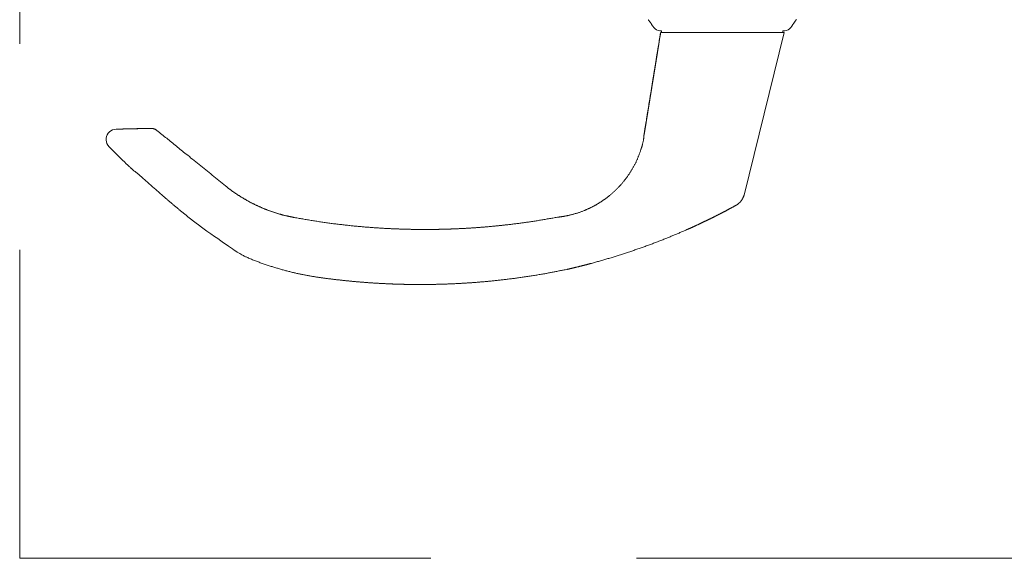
# Paper-space layout 'AD-02 DETAL MONTAŻU DRZWI' of a CAD drawing. Header units: millimetres. Extents: x 0 to 594, y 0 to 550.
# Tile 39 of 99: x 163 to 202, y 187 to 208. Entities that reach past the tile are written whole.
import ezdxf
from ezdxf.xclip import XClip

# ---------------------------------------------------------------- set-up
doc = ezdxf.new("R2010")
doc.units = ezdxf.units.MM
doc.header["$MEASUREMENT"] = 0
doc.header["$XCLIPFRAME"] = 0
doc.linetypes.add('przerywama detal', pattern=[120, 80, -40])
doc.layers.add('A_stolarka_Nr_pióra__10', color=7, linetype='Continuous', lineweight=13, true_color=0x4b4b4b)

# ---------------------------------------------------------------- blocks, each defined once
blk = doc.blocks.new('Rysunek_2_2', base_point=(-46914.584, -27095.2))
at = {"layer": 'A_stolarka_Nr_pióra__10', "color": 251, "linetype": 'przerywama detal', "lineweight": 13, "ltscale": 0.2, "true_color": 0x4b4b4b}
for p, q in [((163.43, 247.152), (163.43, 187.152)), ((163.43, 187.152), (223.43, 187.152))]:
    blk.add_line(p, q, dxfattribs=at)
at = {"layer": 'A_stolarka_Nr_pióra__10', "color": 251, "linetype": 'Continuous', "lineweight": 13, "ltscale": 0.2, "true_color": 0x4b4b4b}
for p, q in [((193.644, 208.098), (193.633, 208.086)), ((188.099, 207.788), (188.058, 207.842)), ((188.149, 207.742), (188.099, 207.788)), ((188.206, 207.705), (188.149, 207.742)), ((188.268, 207.678), (188.206, 207.705)), ((188.334, 207.662), (188.268, 207.678)), ((188.402, 207.657), (188.334, 207.662)), ((188.402, 207.597), (188.402, 207.657)), ((193.19, 207.662), (193.122, 207.657)), ((193.122, 207.657), (193.122, 207.597)), ((193.257, 207.678), (193.19, 207.662)), ((193.319, 207.705), (193.257, 207.678)), ((193.376, 207.742), (193.319, 207.705)), ((193.426, 207.788), (193.376, 207.742)), ((193.467, 207.842), (193.426, 207.788)), ((188.365, 207.597), (193.163, 207.597)), ((193.163, 207.597), (191.611, 201.276)), ((166.921, 203.734), (166.978, 203.778)), ((166.978, 203.778), (167.042, 203.81)), ((167.042, 203.81), (167.11, 203.831)), ((167.11, 203.831), (167.181, 203.839)), ((167.215, 203.839), (167.181, 203.839)), ((187.742, 203.77), (187.717, 203.616)), ((166.791, 203.413), (166.793, 203.484)), ((166.802, 203.342), (166.791, 203.413)), ((166.793, 203.484), (166.808, 203.555)), ((166.808, 203.555), (166.834, 203.621)), ((166.834, 203.621), (166.872, 203.681)), ((166.872, 203.681), (166.921, 203.734)), ((166.826, 203.275), (166.802, 203.342)), ((166.861, 203.212), (166.826, 203.275)), ((166.906, 203.157), (166.861, 203.212)), ((171.434, 201.632), (171.434, 201.63)), ((184.727, 198.391), (184.722, 198.39)), ((184.731, 198.387), (184.725, 198.386)), ((184.737, 198.388), (184.731, 198.387)), ((184.742, 198.389), (184.737, 198.388)), ((184.748, 198.391), (184.742, 198.389))]:
    blk.add_line(p, q, dxfattribs=at)
at = {"layer": 'A_stolarka_Nr_pióra__10', "color": 251, "linetype": 'Continuous', "lineweight": 13, "ltscale": 0.2, "true_color": 0x4b4b4b, "flags": 128}
for points in [[(188.057, 207.842), (188.051, 207.852), (188.045, 207.861), (188.039, 207.871), (188.033, 207.881), (188.027, 207.891), (188.02, 207.901), (188.014, 207.911), (188.008, 207.92), (188.002, 207.93), (187.995, 207.94), (187.989, 207.949), (187.982, 207.959), (187.976, 207.969), (187.969, 207.978), (187.963, 207.987), (187.956, 207.996), (187.949, 208.006), (187.943, 208.015), (187.936, 208.024), (187.93, 208.033), (187.923, 208.042), (187.917, 208.051), (187.911, 208.059), (187.905, 208.067), (187.898, 208.077), (187.891, 208.086), (187.884, 208.095)], [(193.633, 208.086), (193.627, 208.077), (193.621, 208.068), (193.615, 208.06), (193.609, 208.052), (193.602, 208.042), (193.596, 208.033), (193.589, 208.024), (193.582, 208.015), (193.575, 208.004), (193.567, 207.994), (193.56, 207.983), (193.553, 207.972), (193.545, 207.962), (193.537, 207.95), (193.53, 207.94), (193.524, 207.931), (193.518, 207.922), (193.511, 207.913), (193.505, 207.903), (193.499, 207.894), (193.492, 207.884), (193.486, 207.874), (193.481, 207.865), (193.475, 207.855), (193.469, 207.845)], [(188.363, 207.597), (188.236, 206.816), (187.717, 203.617)], [(187.717, 203.617), (187.72, 203.632), (187.722, 203.648), (187.725, 203.664), (187.727, 203.679), (187.73, 203.695), (187.732, 203.711), (187.735, 203.727), (187.737, 203.742), (187.74, 203.758), (187.742, 203.774), (187.745, 203.789), (187.748, 203.805), (187.75, 203.821), (187.753, 203.836), (187.755, 203.852), (187.758, 203.868), (187.76, 203.883), (187.763, 203.899), (187.765, 203.915), (187.768, 203.931), (187.77, 203.946), (187.773, 203.962), (187.776, 203.978), (187.778, 203.993), (187.788, 204.056), (187.798, 204.119), (187.809, 204.182), (187.819, 204.245), (187.829, 204.307), (187.839, 204.37), (187.849, 204.433), (187.86, 204.496), (187.87, 204.558), (187.88, 204.621), (187.89, 204.684), (187.9, 204.747), (187.911, 204.81), (187.921, 204.872), (187.931, 204.935), (187.941, 204.998), (187.951, 205.061), (187.961, 205.124), (187.972, 205.186), (187.982, 205.249), (187.992, 205.312), (188.002, 205.375), (188.012, 205.438), (188.023, 205.5), (188.037, 205.588), (188.051, 205.675), (188.065, 205.762), (188.079, 205.85), (188.093, 205.937), (188.108, 206.024), (188.122, 206.112), (188.136, 206.199), (188.15, 206.287), (188.164, 206.374), (188.178, 206.461), (188.193, 206.549), (188.207, 206.636), (188.221, 206.723), (188.235, 206.811), (188.249, 206.898), (188.264, 206.985), (188.278, 207.073), (188.292, 207.16), (188.306, 207.248), (188.32, 207.335), (188.334, 207.422), (188.349, 207.51), (188.363, 207.597)], [(187.718, 203.616), (187.72, 203.633), (187.723, 203.65), (187.726, 203.667), (187.729, 203.684), (187.732, 203.702), (187.734, 203.719), (187.737, 203.736), (187.74, 203.753), (187.743, 203.77), (187.746, 203.787), (187.748, 203.804), (187.751, 203.821), (187.758, 203.865), (187.765, 203.908), (187.772, 203.952), (187.779, 203.995), (187.787, 204.039), (187.794, 204.082), (187.801, 204.126), (187.808, 204.17), (187.815, 204.213), (187.822, 204.257), (187.829, 204.3), (187.836, 204.344), (187.843, 204.387), (187.85, 204.431), (187.857, 204.474), (187.864, 204.518), (187.872, 204.561), (187.879, 204.605), (187.886, 204.648), (187.893, 204.692), (187.9, 204.736), (187.907, 204.779), (187.914, 204.823), (187.921, 204.866), (187.925, 204.888), (187.928, 204.91), (187.932, 204.931), (187.935, 204.953), (187.939, 204.975), (187.942, 204.997), (187.946, 205.019), (187.949, 205.04), (187.953, 205.062), (187.957, 205.084), (187.96, 205.106), (187.964, 205.127), (187.967, 205.149), (187.971, 205.171), (187.974, 205.193), (187.978, 205.214), (187.981, 205.236), (187.985, 205.258), (187.988, 205.28), (187.992, 205.302), (187.995, 205.323), (187.999, 205.345), (188.003, 205.367), (188.006, 205.389), (188.021, 205.481), (188.036, 205.573), (188.051, 205.665), (188.066, 205.757), (188.081, 205.849), (188.096, 205.941), (188.111, 206.033), (188.126, 206.125), (188.141, 206.217), (188.156, 206.309), (188.171, 206.401), (188.185, 206.493), (188.2, 206.585), (188.215, 206.677), (188.23, 206.769), (188.245, 206.861), (188.26, 206.953), (188.275, 207.045), (188.29, 207.137), (188.305, 207.229), (188.32, 207.321), (188.335, 207.413), (188.35, 207.505), (188.365, 207.597)], [(187.733, 203.719), (187.736, 203.733), (187.738, 203.747), (187.74, 203.761), (187.743, 203.775), (187.745, 203.79), (187.747, 203.804), (187.749, 203.818), (187.752, 203.832), (187.767, 203.926), (187.782, 204.02), (187.797, 204.113), (187.813, 204.207), (187.828, 204.301), (187.843, 204.395), (187.858, 204.489), (187.873, 204.582), (187.889, 204.676), (187.904, 204.77), (187.919, 204.864), (187.934, 204.957), (187.95, 205.051), (187.965, 205.145), (187.98, 205.239), (187.995, 205.332), (188.01, 205.426), (188.026, 205.52), (188.041, 205.614), (188.056, 205.708), (188.071, 205.801), (188.086, 205.895), (188.102, 205.989), (188.117, 206.083), (188.127, 206.146), (188.137, 206.209), (188.148, 206.272), (188.158, 206.335), (188.168, 206.398), (188.178, 206.461), (188.189, 206.524), (188.199, 206.587), (188.209, 206.651), (188.219, 206.714), (188.229, 206.777), (188.24, 206.84), (188.25, 206.903), (188.26, 206.966), (188.27, 207.029), (188.281, 207.092), (188.291, 207.155), (188.301, 207.218), (188.311, 207.282), (188.322, 207.345), (188.332, 207.408), (188.342, 207.471), (188.352, 207.534), (188.363, 207.597)], [(167.181, 203.839), (167.196, 203.839), (167.211, 203.839), (167.226, 203.84), (167.241, 203.84), (167.257, 203.84), (167.272, 203.841), (167.288, 203.841), (167.304, 203.842), (167.32, 203.842), (167.337, 203.842), (167.353, 203.843), (167.37, 203.843), (167.386, 203.844), (167.403, 203.844), (167.42, 203.844), (167.437, 203.845), (167.455, 203.845), (167.472, 203.846), (167.49, 203.846), (167.508, 203.846), (167.525, 203.847), (167.543, 203.847), (167.561, 203.848), (167.58, 203.848), (167.598, 203.848), (167.616, 203.849), (167.635, 203.849), (167.654, 203.85), (167.672, 203.85), (167.691, 203.851), (167.71, 203.851), (167.729, 203.852), (167.749, 203.852), (167.768, 203.852), (167.787, 203.853), (167.807, 203.853), (167.826, 203.854), (167.846, 203.854), (167.866, 203.855), (167.885, 203.855), (167.905, 203.856), (167.925, 203.856), (167.945, 203.857), (167.965, 203.857), (167.986, 203.858), (168.006, 203.858), (168.026, 203.858), (168.046, 203.859)], [(168.092, 203.859), (168.072, 203.858), (168.052, 203.858), (168.031, 203.858), (168.011, 203.857), (167.991, 203.857), (167.971, 203.856), (167.951, 203.856), (167.931, 203.855), (167.911, 203.855), (167.891, 203.854), (167.871, 203.854), (167.851, 203.853), (167.832, 203.853), (167.812, 203.852), (167.792, 203.852), (167.773, 203.852), (167.754, 203.851), (167.735, 203.851), (167.715, 203.85), (167.696, 203.85), (167.677, 203.849), (167.659, 203.849), (167.64, 203.848), (167.621, 203.848), (167.603, 203.848), (167.585, 203.847), (167.566, 203.847), (167.548, 203.846), (167.53, 203.846), (167.512, 203.846), (167.495, 203.845), (167.477, 203.845), (167.459, 203.844), (167.442, 203.844), (167.425, 203.844), (167.408, 203.843), (167.391, 203.843), (167.374, 203.842), (167.357, 203.842), (167.341, 203.842), (167.325, 203.841), (167.308, 203.841), (167.292, 203.84), (167.277, 203.84), (167.261, 203.84), (167.245, 203.839), (167.23, 203.839), (167.215, 203.839)], [(168.046, 203.859), (168.057, 203.859), (168.069, 203.859), (168.08, 203.86), (168.092, 203.86), (168.104, 203.86), (168.115, 203.861), (168.126, 203.861), (168.136, 203.861), (168.147, 203.861), (168.159, 203.862), (168.169, 203.862), (168.18, 203.862)], [(168.224, 203.862), (168.213, 203.862), (168.202, 203.862), (168.191, 203.861), (168.18, 203.861), (168.169, 203.861), (168.159, 203.86), (168.148, 203.86), (168.137, 203.86), (168.126, 203.86), (168.115, 203.859), (168.104, 203.859), (168.092, 203.859)], [(168.181, 203.862), (168.199, 203.862), (168.217, 203.863), (168.234, 203.863), (168.251, 203.864), (168.269, 203.864), (168.286, 203.864), (168.302, 203.865), (168.319, 203.865), (168.335, 203.865), (168.351, 203.866), (168.366, 203.866), (168.381, 203.866), (168.395, 203.867), (168.409, 203.867), (168.423, 203.867), (168.435, 203.868), (168.447, 203.868), (168.457, 203.868), (168.471, 203.868), (168.482, 203.869), (168.494, 203.869)], [(168.496, 203.869), (168.507, 203.869), (168.496, 203.869), (168.483, 203.868), (168.471, 203.868), (168.458, 203.868), (168.443, 203.867), (168.431, 203.867), (168.418, 203.867), (168.403, 203.866), (168.388, 203.866), (168.371, 203.866), (168.354, 203.865), (168.337, 203.865), (168.319, 203.864), (168.301, 203.864), (168.282, 203.863), (168.263, 203.863), (168.244, 203.862), (168.224, 203.862)], [(168.496, 203.869), (168.506, 203.869), (168.517, 203.869), (168.527, 203.869), (168.537, 203.869), (168.547, 203.869), (168.558, 203.868), (168.57, 203.867), (168.58, 203.866), (168.59, 203.864), (168.6, 203.862), (168.61, 203.86), (168.62, 203.858), (168.63, 203.855), (168.64, 203.853), (168.65, 203.85), (168.66, 203.847), (168.67, 203.843), (168.68, 203.84), (168.689, 203.836), (168.699, 203.832), (168.708, 203.827), (168.717, 203.823), (168.726, 203.818), (168.735, 203.812), (168.743, 203.806), (168.751, 203.8), (168.759, 203.793), (168.766, 203.786)], [(168.771, 203.786), (168.818, 203.748), (168.865, 203.71), (168.912, 203.672), (168.959, 203.634), (169.006, 203.596), (169.053, 203.558), (169.101, 203.52), (169.148, 203.482), (169.195, 203.443), (169.242, 203.405), (169.289, 203.367), (169.336, 203.329), (169.383, 203.291), (169.431, 203.253), (169.478, 203.215), (169.525, 203.177), (169.572, 203.139), (169.619, 203.101), (169.666, 203.063), (169.713, 203.025), (169.761, 202.986), (169.808, 202.948), (169.855, 202.91), (169.902, 202.872), (169.966, 202.821), (170.03, 202.769), (170.094, 202.717), (170.158, 202.666), (170.221, 202.614), (170.285, 202.563), (170.349, 202.511), (170.413, 202.459), (170.477, 202.408), (170.541, 202.356), (170.605, 202.304), (170.669, 202.253), (170.732, 202.201), (170.796, 202.15), (170.86, 202.098), (170.924, 202.046), (170.988, 201.995), (171.052, 201.943), (171.116, 201.892), (171.18, 201.84), (171.244, 201.788), (171.307, 201.737), (171.371, 201.685), (171.435, 201.634)], [(187.646, 203.199), (187.65, 203.217), (187.655, 203.235), (187.659, 203.253), (187.664, 203.271), (187.668, 203.289), (187.672, 203.307), (187.676, 203.324), (187.68, 203.342), (187.684, 203.36), (187.688, 203.377), (187.691, 203.395), (187.695, 203.412), (187.697, 203.425), (187.699, 203.437), (187.701, 203.449), (187.703, 203.461), (187.705, 203.473), (187.706, 203.485), (187.708, 203.496), (187.71, 203.508), (187.711, 203.52), (187.711, 203.531), (187.712, 203.542), (187.713, 203.555), (187.714, 203.572), (187.715, 203.592), (187.716, 203.603), (187.717, 203.616)], [(167.736, 202.341), (167.722, 202.355), (167.707, 202.369), (167.693, 202.383), (167.678, 202.397), (167.663, 202.411), (167.649, 202.425), (167.634, 202.439), (167.62, 202.453), (167.605, 202.466), (167.591, 202.48), (167.576, 202.494), (167.562, 202.508), (167.548, 202.522), (167.533, 202.536), (167.519, 202.55), (167.504, 202.563), (167.49, 202.577), (167.476, 202.591), (167.462, 202.605), (167.447, 202.619), (167.433, 202.632), (167.419, 202.646), (167.405, 202.66), (167.391, 202.674), (167.38, 202.684), (167.369, 202.694), (167.359, 202.705), (167.348, 202.715), (167.337, 202.726), (167.327, 202.736), (167.316, 202.747), (167.306, 202.757), (167.295, 202.767), (167.285, 202.778), (167.274, 202.788), (167.264, 202.798), (167.253, 202.809), (167.243, 202.819), (167.233, 202.829), (167.222, 202.839), (167.212, 202.85), (167.202, 202.86), (167.192, 202.87), (167.181, 202.88), (167.171, 202.89), (167.161, 202.9), (167.151, 202.91), (167.141, 202.92), (167.131, 202.93), (167.121, 202.94), (167.111, 202.95), (167.101, 202.96), (167.091, 202.97), (167.081, 202.98), (167.071, 202.99), (167.061, 203), (167.052, 203.01), (167.042, 203.02), (167.032, 203.03), (167.022, 203.04), (167.013, 203.05), (167.003, 203.059), (166.993, 203.069), (166.983, 203.079), (166.974, 203.089), (166.964, 203.099), (166.955, 203.108), (166.945, 203.118), (166.935, 203.128), (166.926, 203.138), (166.916, 203.147), (166.906, 203.157)], [(187.646, 203.199), (187.638, 203.175), (187.63, 203.151), (187.622, 203.127), (187.614, 203.103), (187.606, 203.079), (187.598, 203.055), (187.59, 203.032), (187.582, 203.008), (187.574, 202.984), (187.566, 202.96), (187.557, 202.936), (187.549, 202.912), (187.54, 202.889), (187.532, 202.865), (187.523, 202.841), (187.514, 202.818), (187.505, 202.794), (187.496, 202.771), (187.487, 202.747), (187.478, 202.724), (187.468, 202.701), (187.458, 202.678), (187.448, 202.655), (187.438, 202.632), (187.428, 202.608), (187.417, 202.584), (187.406, 202.561), (187.395, 202.538), (187.383, 202.515), (187.372, 202.491), (187.36, 202.468), (187.348, 202.445), (187.336, 202.423), (187.324, 202.4), (187.311, 202.377), (187.299, 202.355), (187.286, 202.332), (187.273, 202.31), (187.26, 202.287), (187.247, 202.265), (187.233, 202.243), (187.22, 202.221), (187.206, 202.199), (187.192, 202.177), (187.178, 202.155), (187.164, 202.134), (187.15, 202.112), (187.135, 202.09), (187.12, 202.068), (187.105, 202.047), (187.09, 202.025), (187.074, 202.003), (187.059, 201.981), (187.043, 201.96), (187.027, 201.939), (187.012, 201.917), (186.995, 201.896), (186.979, 201.875), (186.963, 201.854), (186.946, 201.833), (186.93, 201.813), (186.913, 201.792), (186.896, 201.772), (186.879, 201.751), (186.862, 201.731), (186.844, 201.711), (186.827, 201.691), (186.809, 201.671), (186.791, 201.651), (186.774, 201.632), (186.756, 201.612), (186.737, 201.593), (186.719, 201.573), (186.7, 201.553), (186.68, 201.534), (186.661, 201.514), (186.642, 201.495), (186.622, 201.476), (186.602, 201.457), (186.583, 201.438), (186.563, 201.42), (186.543, 201.401), (186.522, 201.383), (186.502, 201.364), (186.481, 201.346), (186.461, 201.328), (186.44, 201.311), (186.419, 201.293), (186.398, 201.275), (186.377, 201.258), (186.356, 201.241), (186.334, 201.224), (186.313, 201.207), (186.291, 201.19), (186.27, 201.173), (186.248, 201.157), (186.231, 201.145), (186.215, 201.133), (186.198, 201.121), (186.182, 201.109), (186.165, 201.097), (186.148, 201.085), (186.132, 201.074), (186.115, 201.062), (186.098, 201.051), (186.081, 201.039), (186.064, 201.028), (186.047, 201.017), (186.03, 201.006), (186.013, 200.995), (185.995, 200.984), (185.978, 200.973), (185.961, 200.962), (185.943, 200.951), (185.926, 200.941), (185.908, 200.93), (185.891, 200.92), (185.873, 200.91), (185.855, 200.9), (185.838, 200.889), (185.82, 200.879), (185.801, 200.869), (185.783, 200.859), (185.765, 200.849), (185.747, 200.84), (185.728, 200.83), (185.71, 200.82), (185.691, 200.811), (185.673, 200.802), (185.654, 200.792), (185.636, 200.783), (185.617, 200.774), (185.598, 200.765), (185.58, 200.756), (185.561, 200.748), (185.542, 200.739), (185.523, 200.73), (185.504, 200.722), (185.485, 200.714), (185.466, 200.705), (185.447, 200.697), (185.428, 200.689), (185.409, 200.681), (185.389, 200.673), (185.363, 200.663), (185.337, 200.653), (185.311, 200.643), (185.285, 200.633), (185.258, 200.623), (185.232, 200.614), (185.206, 200.604), (185.179, 200.595), (185.152, 200.586), (185.126, 200.578), (185.099, 200.569), (185.072, 200.561), (185.045, 200.553), (185.018, 200.545), (184.991, 200.537), (184.964, 200.53), (184.937, 200.522), (184.91, 200.515), (184.883, 200.508), (184.856, 200.502), (184.828, 200.495), (184.801, 200.489), (184.774, 200.483), (184.746, 200.477), (184.727, 200.473), (184.709, 200.469), (184.69, 200.465), (184.671, 200.462), (184.652, 200.458), (184.633, 200.454), (184.614, 200.451), (184.595, 200.448), (184.576, 200.445), (184.557, 200.442), (184.538, 200.439), (184.519, 200.436), (184.508, 200.434), (184.496, 200.432), (184.485, 200.431), (184.474, 200.429), (184.463, 200.428), (184.452, 200.426), (184.44, 200.425), (184.429, 200.423), (184.418, 200.422), (184.407, 200.421), (184.396, 200.419), (184.385, 200.418), (184.375, 200.417), (184.364, 200.416), (184.354, 200.415)], [(187.618, 203.112), (187.622, 203.122), (187.625, 203.131), (187.628, 203.142), (187.632, 203.152), (187.635, 203.163), (187.639, 203.175), (187.642, 203.185), (187.645, 203.195)], [(170.555, 199.991), (170.543, 200), (170.535, 200.006), (170.526, 200.012), (170.517, 200.018), (170.509, 200.025), (170.5, 200.031), (170.492, 200.037), (170.483, 200.043), (170.474, 200.05), (170.466, 200.056), (170.457, 200.062), (170.449, 200.069), (170.44, 200.075), (170.432, 200.081), (170.423, 200.088), (170.414, 200.094), (170.406, 200.1), (170.397, 200.107), (170.389, 200.113), (170.38, 200.12), (170.372, 200.126), (170.363, 200.132), (170.355, 200.139), (170.346, 200.145), (170.329, 200.158), (170.312, 200.171), (170.295, 200.184), (170.278, 200.197), (170.261, 200.21), (170.244, 200.223), (170.227, 200.236), (170.21, 200.249), (170.193, 200.262), (170.176, 200.275), (170.159, 200.288), (170.142, 200.302), (170.125, 200.315), (170.108, 200.328), (170.092, 200.341), (170.075, 200.355), (170.058, 200.368), (170.041, 200.381), (170.024, 200.395), (170.007, 200.408), (169.99, 200.421), (169.974, 200.435), (169.957, 200.448), (169.94, 200.461), (169.923, 200.475), (169.906, 200.489), (169.889, 200.502), (169.872, 200.516), (169.856, 200.529), (169.839, 200.543), (169.822, 200.556), (169.805, 200.57), (169.788, 200.584), (169.771, 200.597), (169.755, 200.611), (169.738, 200.625), (169.721, 200.638), (169.704, 200.652), (169.687, 200.666), (169.671, 200.68), (169.654, 200.693), (169.637, 200.707), (169.62, 200.721), (169.604, 200.735), (169.587, 200.749), (169.57, 200.762), (169.554, 200.776), (169.537, 200.79), (169.521, 200.804), (169.504, 200.818), (169.487, 200.832), (169.471, 200.846), (169.454, 200.86), (169.438, 200.873), (169.421, 200.887), (169.404, 200.901), (169.388, 200.915), (169.371, 200.929), (169.355, 200.943), (169.338, 200.957), (169.322, 200.971), (169.305, 200.985), (169.289, 200.999), (169.273, 201.013), (169.256, 201.027), (169.24, 201.041), (169.223, 201.055), (169.207, 201.069), (169.19, 201.083), (169.174, 201.098), (169.158, 201.112), (169.141, 201.126), (169.133, 201.133), (169.125, 201.14), (169.116, 201.147), (169.108, 201.154), (169.1, 201.161), (169.092, 201.169), (169.083, 201.176), (169.075, 201.183), (169.067, 201.19), (169.059, 201.197), (169.05, 201.204), (169.042, 201.211), (169.034, 201.219), (169.026, 201.226), (169.017, 201.233), (169.009, 201.24), (169.001, 201.247), (168.993, 201.254), (168.984, 201.262), (168.976, 201.269), (168.968, 201.276), (168.96, 201.283), (168.951, 201.29), (168.943, 201.297), (168.91, 201.326), (168.877, 201.355), (168.844, 201.384), (168.812, 201.413), (168.779, 201.441), (168.746, 201.47), (168.713, 201.499), (168.68, 201.528), (168.647, 201.557), (168.614, 201.586), (168.582, 201.615), (168.549, 201.644), (168.516, 201.674), (168.483, 201.703), (168.45, 201.732), (168.417, 201.761), (168.384, 201.79), (168.351, 201.82), (168.318, 201.849), (168.285, 201.878), (168.252, 201.908), (168.219, 201.937), (168.186, 201.966), (168.153, 201.996), (168.145, 202.003), (168.137, 202.009), (168.129, 202.016), (168.122, 202.023), (168.114, 202.03), (168.106, 202.037), (168.098, 202.044), (168.09, 202.051), (168.083, 202.057), (168.075, 202.064), (168.067, 202.071), (168.059, 202.078), (168.051, 202.084), (168.043, 202.091), (168.035, 202.098), (168.027, 202.104), (168.019, 202.111), (168.011, 202.118), (168.003, 202.124), (167.995, 202.131), (167.987, 202.137), (167.979, 202.144), (167.97, 202.15), (167.962, 202.156), (167.949, 202.166), (167.935, 202.177), (167.921, 202.187), (167.906, 202.198), (167.89, 202.211), (167.881, 202.217), (167.873, 202.224), (167.864, 202.231), (167.855, 202.238), (167.845, 202.246), (167.835, 202.255), (167.824, 202.264), (167.813, 202.273), (167.802, 202.283), (167.79, 202.293), (167.777, 202.304), (167.764, 202.316), (167.75, 202.328), (167.736, 202.341)], [(171.438, 201.635), (171.448, 201.627), (171.457, 201.619), (171.467, 201.611), (171.476, 201.603), (171.486, 201.595), (171.495, 201.587), (171.505, 201.579), (171.514, 201.571), (171.529, 201.558), (171.544, 201.546), (171.559, 201.534), (171.575, 201.522), (171.59, 201.511), (171.605, 201.499), (171.62, 201.487), (171.636, 201.476), (171.651, 201.464), (171.667, 201.453), (171.683, 201.441), (171.698, 201.43), (171.714, 201.419), (171.73, 201.408), (171.746, 201.397), (171.762, 201.386), (171.778, 201.375), (171.794, 201.364), (171.81, 201.353), (171.826, 201.343), (171.842, 201.332), (171.858, 201.321), (171.874, 201.311), (171.89, 201.3), (171.908, 201.288), (171.926, 201.277), (171.944, 201.265), (171.962, 201.254), (171.98, 201.242), (171.998, 201.231), (172.016, 201.22), (172.034, 201.208), (172.052, 201.197), (172.07, 201.186), (172.088, 201.175), (172.107, 201.164), (172.125, 201.153), (172.143, 201.142), (172.161, 201.131), (172.18, 201.12), (172.198, 201.11), (172.216, 201.099), (172.235, 201.088), (172.253, 201.078), (172.272, 201.067), (172.29, 201.057), (172.309, 201.046), (172.328, 201.036), (172.346, 201.026), (172.365, 201.016), (172.383, 201.006), (172.402, 200.996), (172.42, 200.986), (172.439, 200.977), (172.457, 200.967), (172.476, 200.957), (172.495, 200.948), (172.514, 200.938), (172.533, 200.929), (172.551, 200.92), (172.57, 200.91), (172.589, 200.901), (172.608, 200.892), (172.627, 200.883), (172.646, 200.874), (172.665, 200.865), (172.684, 200.856), (172.703, 200.848), (172.722, 200.839), (172.742, 200.83), (172.761, 200.822), (172.78, 200.813), (172.799, 200.805), (172.818, 200.797), (172.837, 200.788), (172.856, 200.78), (172.875, 200.772), (172.894, 200.764), (172.913, 200.756), (172.932, 200.748), (172.952, 200.741), (172.971, 200.733), (172.99, 200.725), (173.009, 200.718), (173.029, 200.71), (173.048, 200.703), (173.067, 200.695), (173.087, 200.688), (173.106, 200.681), (173.126, 200.673), (173.145, 200.666), (173.164, 200.659), (173.184, 200.652), (173.203, 200.645), (173.223, 200.638), (173.242, 200.631), (173.262, 200.625), (173.281, 200.618), (173.3, 200.611), (173.32, 200.605), (173.339, 200.598), (173.359, 200.592), (173.378, 200.586), (173.398, 200.58), (173.417, 200.573), (173.436, 200.567), (173.456, 200.561), (173.476, 200.555), (173.495, 200.549), (173.515, 200.544), (173.534, 200.538), (173.554, 200.532), (173.574, 200.527), (173.593, 200.521), (173.613, 200.516), (173.633, 200.51), (173.652, 200.505), (173.672, 200.5), (173.692, 200.495), (173.712, 200.49), (173.729, 200.486), (173.745, 200.482), (173.762, 200.478), (173.779, 200.474), (173.796, 200.47), (173.813, 200.466), (173.83, 200.462), (173.847, 200.459), (173.864, 200.455), (173.881, 200.451), (173.897, 200.448), (173.914, 200.444), (173.931, 200.441), (173.948, 200.437), (173.965, 200.434), (173.982, 200.43), (173.999, 200.427), (174.016, 200.423), (174.033, 200.42), (174.05, 200.416), (174.067, 200.413), (174.084, 200.41), (174.101, 200.406), (174.118, 200.403)], [(191.611, 201.276), (191.608, 201.266), (191.604, 201.256), (191.6, 201.246), (191.595, 201.233), (191.59, 201.221), (191.584, 201.208), (191.579, 201.196), (191.573, 201.183), (191.567, 201.171), (191.561, 201.159), (191.555, 201.147), (191.55, 201.136), (191.544, 201.126), (191.538, 201.115), (191.532, 201.105), (191.526, 201.095), (191.52, 201.084), (191.513, 201.074), (191.506, 201.065), (191.5, 201.056), (191.494, 201.048), (191.487, 201.04), (191.481, 201.032), (191.474, 201.024), (191.467, 201.016), (191.461, 201.008), (191.453, 201), (191.446, 200.992), (191.438, 200.984), (191.429, 200.977), (191.421, 200.969), (191.413, 200.962), (191.405, 200.955), (191.396, 200.947), (191.387, 200.94), (191.378, 200.933), (191.37, 200.927), (191.362, 200.921), (191.352, 200.915), (191.342, 200.908), (191.331, 200.902), (191.322, 200.897), (191.313, 200.891)], [(189.384, 199.931), (189.394, 199.935), (189.404, 199.94), (189.415, 199.944), (189.425, 199.949), (189.435, 199.953), (189.445, 199.958), (189.455, 199.962), (189.465, 199.967), (189.475, 199.971), (189.485, 199.976), (189.496, 199.981), (189.506, 199.985), (189.516, 199.99), (189.526, 199.994), (189.536, 199.999), (189.546, 200.003), (189.556, 200.008), (189.566, 200.012), (189.577, 200.017), (189.587, 200.021), (189.597, 200.026), (189.607, 200.031), (189.617, 200.035), (189.627, 200.04), (189.641, 200.046), (189.655, 200.052), (189.668, 200.058), (189.682, 200.065), (189.696, 200.071), (189.71, 200.077), (189.723, 200.084), (189.737, 200.09), (189.751, 200.096), (189.764, 200.102), (189.778, 200.109), (189.792, 200.115), (189.805, 200.121), (189.819, 200.128), (189.833, 200.134), (189.846, 200.14), (189.86, 200.147), (189.873, 200.153), (189.887, 200.159), (189.9, 200.166), (189.914, 200.172), (189.927, 200.178), (189.941, 200.185), (189.954, 200.191), (189.968, 200.198), (189.981, 200.204), (189.994, 200.21), (190.008, 200.217), (190.021, 200.223), (190.034, 200.229), (190.048, 200.236), (190.061, 200.242), (190.074, 200.248), (190.087, 200.255), (190.1, 200.261), (190.114, 200.267), (190.127, 200.273), (190.14, 200.28), (190.153, 200.286), (190.166, 200.292), (190.179, 200.299), (190.192, 200.305), (190.205, 200.311), (190.218, 200.318), (190.231, 200.324), (190.243, 200.33), (190.256, 200.336), (190.269, 200.343), (190.28, 200.348), (190.29, 200.353), (190.301, 200.358), (190.311, 200.363), (190.322, 200.368), (190.332, 200.374), (190.343, 200.379), (190.353, 200.384), (190.363, 200.389), (190.374, 200.394), (190.384, 200.399), (190.394, 200.404), (190.405, 200.41), (190.415, 200.415), (190.425, 200.42), (190.435, 200.425), (190.445, 200.43), (190.455, 200.435), (190.466, 200.44), (190.476, 200.445), (190.486, 200.45), (190.496, 200.455), (190.506, 200.46), (190.516, 200.465), (190.526, 200.47), (190.535, 200.475), (190.545, 200.48), (190.555, 200.485), (190.565, 200.49), (190.575, 200.495), (190.584, 200.5), (190.594, 200.505), (190.604, 200.51), (190.613, 200.515), (190.623, 200.52), (190.632, 200.524), (190.642, 200.529), (190.651, 200.534), (190.661, 200.539), (190.67, 200.544), (190.679, 200.549), (190.688, 200.553), (190.698, 200.558), (190.707, 200.563), (190.716, 200.568), (190.725, 200.572), (190.734, 200.577), (190.743, 200.582), (190.758, 200.589), (190.772, 200.597), (190.787, 200.604), (190.801, 200.612), (190.815, 200.619), (190.829, 200.626), (190.843, 200.634), (190.857, 200.641), (190.87, 200.648), (190.884, 200.655), (190.897, 200.662), (190.91, 200.669), (190.923, 200.676), (190.936, 200.683), (190.949, 200.69), (190.962, 200.696), (190.974, 200.703), (190.986, 200.71), (190.999, 200.716), (191.011, 200.723), (191.022, 200.729), (191.034, 200.735), (191.046, 200.742), (191.057, 200.748), (191.067, 200.753), (191.077, 200.758), (191.086, 200.764), (191.096, 200.769), (191.105, 200.774), (191.114, 200.779), (191.123, 200.784), (191.132, 200.789), (191.149, 200.798), (191.166, 200.807), (191.181, 200.816), (191.196, 200.824), (191.209, 200.831), (191.222, 200.838), (191.234, 200.845), (191.244, 200.851), (191.256, 200.857), (191.266, 200.863), (191.277, 200.87), (191.286, 200.875), (191.296, 200.881), (191.305, 200.886)], [(174.118, 200.404), (174.164, 200.396), (174.21, 200.388), (174.257, 200.38), (174.303, 200.371), (174.349, 200.363), (174.395, 200.355), (174.441, 200.347), (174.487, 200.339), (174.533, 200.331), (174.579, 200.324), (174.625, 200.316), (174.671, 200.308), (174.717, 200.3), (174.764, 200.293), (174.81, 200.285), (174.856, 200.277), (174.902, 200.27), (174.948, 200.262), (174.994, 200.255), (175.041, 200.248), (175.087, 200.241), (175.133, 200.234), (175.179, 200.227), (175.226, 200.22), (175.271, 200.213), (175.317, 200.207), (175.362, 200.2), (175.408, 200.194), (175.454, 200.188), (175.499, 200.181), (175.545, 200.175), (175.591, 200.169), (175.637, 200.163), (175.682, 200.158), (175.728, 200.152), (175.774, 200.146), (175.82, 200.141), (175.865, 200.135), (175.911, 200.13), (175.957, 200.125), (176.003, 200.119), (176.049, 200.114), (176.094, 200.109), (176.14, 200.104), (176.186, 200.099), (176.232, 200.094), (176.278, 200.09), (176.324, 200.085), (176.363, 200.081), (176.402, 200.077), (176.441, 200.073), (176.48, 200.069), (176.519, 200.066), (176.558, 200.062), (176.598, 200.058), (176.637, 200.055), (176.676, 200.051), (176.715, 200.048), (176.754, 200.044), (176.793, 200.041), (176.833, 200.038), (176.872, 200.034), (176.911, 200.031), (176.95, 200.028), (176.989, 200.025), (177.029, 200.022), (177.068, 200.019), (177.107, 200.016), (177.146, 200.013), (177.185, 200.01), (177.225, 200.007), (177.264, 200.004), (177.296, 200.002), (177.329, 200), (177.361, 199.998), (177.394, 199.996), (177.426, 199.994), (177.459, 199.992), (177.492, 199.99), (177.524, 199.988), (177.557, 199.986), (177.589, 199.984), (177.622, 199.982), (177.654, 199.98), (177.687, 199.978), (177.719, 199.977), (177.752, 199.975), (177.784, 199.973), (177.817, 199.972), (177.849, 199.97), (177.882, 199.969), (177.914, 199.967), (177.947, 199.966), (177.98, 199.964), (178.012, 199.963), (178.045, 199.962), (178.07, 199.96), (178.096, 199.959), (178.122, 199.958), (178.148, 199.957), (178.174, 199.957), (178.2, 199.956), (178.225, 199.955), (178.251, 199.954), (178.277, 199.953), (178.303, 199.952), (178.329, 199.951), (178.355, 199.951), (178.38, 199.95), (178.406, 199.949), (178.432, 199.948), (178.458, 199.948), (178.484, 199.947), (178.51, 199.946), (178.535, 199.946), (178.561, 199.945), (178.587, 199.945), (178.613, 199.944), (178.639, 199.944), (178.665, 199.943), (178.685, 199.943), (178.705, 199.942), (178.725, 199.942), (178.745, 199.942), (178.765, 199.941), (178.785, 199.941), (178.805, 199.941), (178.825, 199.94), (178.845, 199.94), (178.865, 199.94), (178.885, 199.94), (178.905, 199.94), (178.925, 199.939), (178.945, 199.939), (178.965, 199.939), (178.985, 199.939), (179.005, 199.939), (179.025, 199.939), (179.045, 199.938), (179.065, 199.938), (179.085, 199.938), (179.105, 199.938), (179.125, 199.938), (179.145, 199.938), (179.156, 199.938), (179.167, 199.938), (179.179, 199.938), (179.19, 199.938), (179.202, 199.938), (179.213, 199.938), (179.225, 199.938), (179.236, 199.938), (179.248, 199.938), (179.259, 199.938), (179.271, 199.938), (179.282, 199.938), (179.294, 199.938), (179.305, 199.938), (179.316, 199.938), (179.328, 199.938), (179.339, 199.938), (179.351, 199.938), (179.362, 199.939), (179.374, 199.939), (179.385, 199.939), (179.397, 199.939), (179.408, 199.939), (179.42, 199.939), (179.436, 199.939), (179.453, 199.939), (179.47, 199.939), (179.487, 199.94), (179.504, 199.94), (179.521, 199.94), (179.538, 199.94), (179.555, 199.94), (179.572, 199.941), (179.588, 199.941), (179.605, 199.941), (179.622, 199.941), (179.637, 199.942), (179.651, 199.942), (179.666, 199.942), (179.681, 199.942), (179.695, 199.943), (179.71, 199.943), (179.724, 199.943), (179.739, 199.943), (179.753, 199.944), (179.767, 199.944), (179.781, 199.944), (179.795, 199.944), (179.808, 199.945), (179.822, 199.945), (179.836, 199.945), (179.85, 199.946), (179.864, 199.946), (179.878, 199.946), (179.892, 199.947), (179.906, 199.947), (179.924, 199.948), (179.942, 199.948), (179.96, 199.949), (179.979, 199.949), (179.997, 199.95), (180.015, 199.95), (180.033, 199.951), (180.051, 199.951), (180.069, 199.952), (180.087, 199.952), (180.106, 199.953), (180.124, 199.953), (180.135, 199.954), (180.146, 199.954), (180.157, 199.955), (180.168, 199.955), (180.18, 199.955), (180.191, 199.956), (180.202, 199.956), (180.213, 199.957), (180.224, 199.957), (180.236, 199.957), (180.247, 199.958), (180.258, 199.958), (180.269, 199.959), (180.28, 199.959), (180.292, 199.96), (180.303, 199.96), (180.314, 199.96), (180.325, 199.961), (180.336, 199.961), (180.347, 199.962), (180.359, 199.962), (180.37, 199.963), (180.381, 199.963), (180.392, 199.964), (180.414, 199.965), (180.437, 199.966), (180.459, 199.967), (180.481, 199.968), (180.504, 199.969), (180.526, 199.97), (180.548, 199.971), (180.57, 199.972), (180.593, 199.973), (180.615, 199.974), (180.637, 199.975), (180.659, 199.976), (180.682, 199.977), (180.704, 199.979), (180.726, 199.98), (180.749, 199.981), (180.771, 199.982), (180.793, 199.984), (180.815, 199.985), (180.838, 199.986), (180.86, 199.988), (180.882, 199.989), (180.904, 199.99), (180.927, 199.992), (180.954, 199.993), (180.982, 199.995), (181.01, 199.997), (181.037, 199.999), (181.065, 200), (181.093, 200.002), (181.12, 200.004), (181.148, 200.006), (181.176, 200.008), (181.203, 200.01), (181.231, 200.012), (181.259, 200.014), (181.286, 200.016), (181.314, 200.018), (181.342, 200.02), (181.369, 200.022), (181.397, 200.025), (181.425, 200.027), (181.452, 200.029), (181.48, 200.031), (181.507, 200.033), (181.535, 200.036), (181.563, 200.038), (181.59, 200.04), (181.623, 200.043), (181.656, 200.046), (181.689, 200.049), (181.723, 200.052), (181.756, 200.055), (181.789, 200.058), (181.822, 200.061), (181.855, 200.064), (181.888, 200.067), (181.921, 200.071), (181.954, 200.074), (181.987, 200.077), (182.02, 200.081), (182.053, 200.084), (182.086, 200.087), (182.119, 200.091), (182.152, 200.094), (182.185, 200.098), (182.218, 200.101), (182.251, 200.105), (182.284, 200.108), (182.317, 200.112), (182.35, 200.116), (182.382, 200.119), (182.421, 200.124), (182.459, 200.128), (182.498, 200.133), (182.536, 200.137), (182.574, 200.142), (182.613, 200.146), (182.651, 200.151), (182.689, 200.156), (182.728, 200.161), (182.766, 200.166), (182.804, 200.17), (182.843, 200.175), (182.881, 200.18), (182.919, 200.185), (182.958, 200.191), (182.996, 200.196), (183.034, 200.201), (183.073, 200.206), (183.111, 200.212), (183.149, 200.217), (183.187, 200.223), (183.226, 200.228), (183.264, 200.234), (183.302, 200.24), (183.346, 200.246), (183.389, 200.253), (183.433, 200.26), (183.477, 200.267), (183.52, 200.273), (183.564, 200.28), (183.607, 200.287), (183.651, 200.295), (183.694, 200.302), (183.738, 200.309), (183.782, 200.316), (183.825, 200.324), (183.869, 200.331), (183.912, 200.338), (183.956, 200.346), (183.999, 200.353), (184.043, 200.361), (184.086, 200.368), (184.13, 200.376), (184.173, 200.383), (184.217, 200.391), (184.26, 200.399), (184.304, 200.406), (184.347, 200.414)], [(184.347, 200.414), (184.358, 200.415), (184.368, 200.416), (184.379, 200.417), (184.391, 200.419), (184.403, 200.42), (184.415, 200.422), (184.427, 200.423), (184.439, 200.425)], [(184.722, 198.39), (184.686, 198.383), (184.65, 198.375), (184.614, 198.368), (184.578, 198.36), (184.542, 198.353), (184.506, 198.346), (184.47, 198.338), (184.434, 198.331), (184.398, 198.324), (184.361, 198.316), (184.325, 198.309), (184.289, 198.302), (184.253, 198.295), (184.217, 198.288), (184.181, 198.281), (184.145, 198.274), (184.109, 198.267), (184.073, 198.26), (184.037, 198.253), (184.001, 198.246), (183.964, 198.239), (183.928, 198.232), (183.892, 198.226), (183.856, 198.219), (183.812, 198.211), (183.768, 198.203), (183.724, 198.196), (183.68, 198.188), (183.636, 198.181), (183.591, 198.173), (183.547, 198.166), (183.503, 198.159), (183.459, 198.152), (183.415, 198.144), (183.37, 198.138), (183.326, 198.131), (183.282, 198.124), (183.238, 198.117), (183.193, 198.11), (183.149, 198.104), (183.105, 198.097), (183.06, 198.091), (183.016, 198.085), (182.972, 198.078), (182.927, 198.072), (182.883, 198.066), (182.839, 198.06), (182.794, 198.054), (182.755, 198.049), (182.715, 198.043), (182.676, 198.038), (182.637, 198.033), (182.597, 198.028), (182.558, 198.023), (182.518, 198.018), (182.479, 198.013), (182.439, 198.008), (182.4, 198.003), (182.36, 197.999), (182.321, 197.994), (182.281, 197.989), (182.242, 197.985), (182.202, 197.98), (182.163, 197.975), (182.123, 197.971), (182.084, 197.967), (182.044, 197.962), (182.005, 197.958), (181.965, 197.954), (181.925, 197.95), (181.886, 197.945), (181.846, 197.941), (181.812, 197.938), (181.777, 197.934), (181.742, 197.931), (181.708, 197.928), (181.673, 197.924), (181.639, 197.921), (181.604, 197.918), (181.569, 197.915), (181.535, 197.911), (181.5, 197.908), (181.465, 197.905), (181.431, 197.902), (181.396, 197.899), (181.361, 197.896), (181.327, 197.893), (181.292, 197.891), (181.257, 197.888), (181.223, 197.885), (181.188, 197.882), (181.153, 197.88), (181.119, 197.877), (181.084, 197.874), (181.049, 197.872), (181.014, 197.869), (180.985, 197.867), (180.955, 197.865), (180.925, 197.863), (180.896, 197.861), (180.866, 197.859), (180.836, 197.857), (180.807, 197.855), (180.777, 197.853), (180.747, 197.852), (180.718, 197.85), (180.688, 197.848), (180.658, 197.846), (180.629, 197.844), (180.599, 197.843), (180.569, 197.841), (180.54, 197.839), (180.51, 197.838), (180.48, 197.836), (180.451, 197.835), (180.421, 197.833), (180.391, 197.832), (180.361, 197.83), (180.332, 197.829), (180.302, 197.827), (180.278, 197.826), (180.253, 197.825), (180.229, 197.824), (180.205, 197.823), (180.181, 197.822), (180.156, 197.821), (180.132, 197.82), (180.108, 197.819), (180.083, 197.818), (180.059, 197.817), (180.035, 197.816), (180.01, 197.815), (179.986, 197.815), (179.962, 197.814), (179.938, 197.813), (179.913, 197.812), (179.889, 197.811), (179.865, 197.811), (179.84, 197.81), (179.816, 197.809), (179.792, 197.808), (179.767, 197.808), (179.743, 197.807), (179.719, 197.807), (179.7, 197.806), (179.681, 197.806), (179.662, 197.805), (179.643, 197.805), (179.625, 197.804), (179.606, 197.804), (179.587, 197.804), (179.568, 197.803), (179.549, 197.803), (179.53, 197.802), (179.511, 197.802), (179.493, 197.802), (179.474, 197.801), (179.455, 197.801), (179.436, 197.801), (179.417, 197.801), (179.398, 197.8), (179.38, 197.8), (179.361, 197.8), (179.342, 197.8), (179.323, 197.799), (179.304, 197.799), (179.285, 197.799), (179.267, 197.799), (179.255, 197.799), (179.244, 197.799), (179.232, 197.798), (179.221, 197.798), (179.209, 197.798), (179.197, 197.798), (179.186, 197.798), (179.174, 197.798), (179.163, 197.798), (179.151, 197.798), (179.14, 197.798), (179.128, 197.798), (179.117, 197.798), (179.105, 197.798), (179.094, 197.798), (179.082, 197.798), (179.071, 197.798), (179.059, 197.798), (179.048, 197.798), (179.036, 197.798), (179.025, 197.798), (179.013, 197.798), (179.002, 197.798), (178.99, 197.798), (178.97, 197.798), (178.951, 197.798), (178.931, 197.798), (178.911, 197.798), (178.891, 197.798), (178.871, 197.798), (178.851, 197.798), (178.831, 197.798), (178.811, 197.798), (178.791, 197.798), (178.771, 197.799), (178.752, 197.799), (178.738, 197.799), (178.725, 197.799), (178.711, 197.799), (178.698, 197.799), (178.684, 197.799), (178.671, 197.8), (178.657, 197.8), (178.644, 197.8), (178.63, 197.8), (178.617, 197.8), (178.603, 197.8), (178.59, 197.801), (178.576, 197.801), (178.563, 197.801), (178.549, 197.801), (178.536, 197.802), (178.522, 197.802), (178.509, 197.802), (178.495, 197.802), (178.482, 197.802), (178.468, 197.803), (178.455, 197.803), (178.441, 197.803), (178.428, 197.804), (178.411, 197.804), (178.393, 197.804), (178.376, 197.805), (178.359, 197.805), (178.342, 197.805), (178.325, 197.806), (178.307, 197.806), (178.29, 197.807), (178.273, 197.807), (178.256, 197.808), (178.238, 197.808), (178.221, 197.809), (178.204, 197.809), (178.187, 197.81), (178.17, 197.81), (178.152, 197.811), (178.135, 197.811), (178.118, 197.812), (178.101, 197.812), (178.083, 197.813), (178.066, 197.813), (178.049, 197.814), (178.032, 197.815), (178.015, 197.815), (177.993, 197.816), (177.971, 197.817), (177.95, 197.817), (177.928, 197.818), (177.907, 197.819), (177.885, 197.82), (177.864, 197.821), (177.842, 197.822), (177.821, 197.823), (177.799, 197.824), (177.777, 197.825), (177.756, 197.825), (177.734, 197.826), (177.713, 197.827), (177.691, 197.828), (177.67, 197.829), (177.648, 197.831), (177.626, 197.832), (177.605, 197.833), (177.583, 197.834), (177.562, 197.835), (177.54, 197.836), (177.519, 197.837), (177.497, 197.838), (177.47, 197.84), (177.442, 197.841), (177.415, 197.843), (177.388, 197.844), (177.36, 197.846), (177.333, 197.848), (177.306, 197.849), (177.278, 197.851), (177.251, 197.853), (177.223, 197.854), (177.196, 197.856), (177.169, 197.858), (177.141, 197.86), (177.114, 197.862), (177.087, 197.863), (177.059, 197.865), (177.032, 197.867), (177.005, 197.869), (176.977, 197.871), (176.95, 197.873), (176.923, 197.875), (176.895, 197.877), (176.868, 197.879), (176.841, 197.881), (176.816, 197.883), (176.792, 197.885), (176.767, 197.887), (176.743, 197.889), (176.719, 197.891), (176.694, 197.893), (176.67, 197.895), (176.646, 197.897), (176.621, 197.899), (176.597, 197.901), (176.573, 197.903), (176.548, 197.906), (176.524, 197.908), (176.499, 197.91), (176.475, 197.912), (176.451, 197.914), (176.426, 197.916), (176.402, 197.919), (176.378, 197.921), (176.353, 197.923), (176.329, 197.926), (176.305, 197.928), (176.28, 197.93), (176.256, 197.933), (176.228, 197.936), (176.201, 197.938), (176.173, 197.941), (176.145, 197.944), (176.118, 197.947), (176.09, 197.95), (176.062, 197.953), (176.035, 197.956), (176.007, 197.959), (175.979, 197.962), (175.952, 197.965), (175.924, 197.968), (175.897, 197.971), (175.869, 197.974), (175.841, 197.977), (175.814, 197.98), (175.786, 197.983), (175.758, 197.986), (175.731, 197.99), (175.703, 197.993), (175.676, 197.996), (175.648, 197.999), (175.62, 198.003), (175.593, 198.006), (175.562, 198.01), (175.531, 198.014), (175.5, 198.017), (175.469, 198.021), (175.438, 198.025), (175.407, 198.029), (175.376, 198.033), (175.345, 198.037), (175.314, 198.041), (175.284, 198.045), (175.253, 198.049), (175.222, 198.053), (175.191, 198.058), (175.16, 198.062), (175.129, 198.066), (175.098, 198.071), (175.067, 198.075), (175.037, 198.08), (175.006, 198.084), (174.975, 198.089), (174.944, 198.094), (174.913, 198.099), (174.883, 198.104), (174.852, 198.108), (174.818, 198.114), (174.784, 198.12), (174.75, 198.126), (174.716, 198.131), (174.682, 198.137), (174.649, 198.143), (174.615, 198.15), (174.581, 198.156), (174.547, 198.162), (174.513, 198.169), (174.48, 198.175), (174.446, 198.182), (174.412, 198.189), (174.379, 198.196), (174.345, 198.203), (174.311, 198.21), (174.278, 198.217), (174.244, 198.225), (174.21, 198.232), (174.177, 198.24), (174.143, 198.247), (174.11, 198.255), (174.076, 198.263), (174.043, 198.271), (174.007, 198.28), (173.97, 198.289), (173.934, 198.298), (173.897, 198.307), (173.861, 198.316), (173.825, 198.326), (173.788, 198.335), (173.752, 198.345), (173.716, 198.355), (173.68, 198.365), (173.644, 198.375), (173.607, 198.385), (173.571, 198.395), (173.535, 198.406), (173.499, 198.416), (173.463, 198.427), (173.427, 198.437), (173.391, 198.448), (173.355, 198.459), (173.32, 198.47), (173.284, 198.481), (173.248, 198.493), (173.212, 198.504), (173.176, 198.515), (173.137, 198.528), (173.099, 198.541), (173.06, 198.553), (173.021, 198.566), (172.983, 198.579), (172.944, 198.593), (172.906, 198.606), (172.867, 198.619), (172.829, 198.633), (172.79, 198.647), (172.752, 198.661), (172.714, 198.675), (172.676, 198.689), (172.638, 198.704), (172.6, 198.718), (172.562, 198.733), (172.524, 198.748), (172.486, 198.763), (172.448, 198.779), (172.411, 198.794), (172.373, 198.81), (172.336, 198.826), (172.299, 198.842), (172.261, 198.859), (172.238, 198.869), (172.214, 198.88), (172.189, 198.892), (172.163, 198.905), (172.135, 198.92), (172.104, 198.936), (172.071, 198.955), (172.033, 198.977), (171.992, 199.001), (171.947, 199.029), (171.896, 199.061), (171.84, 199.097), (171.778, 199.138), (171.709, 199.183), (171.633, 199.234), (171.55, 199.29), (171.459, 199.353), (171.36, 199.422), (171.251, 199.498), (171.133, 199.581), (171.005, 199.671), (170.866, 199.769), (170.716, 199.876), (170.555, 199.991)], [(184.748, 198.391), (184.759, 198.393), (184.769, 198.395), (184.781, 198.398), (184.793, 198.401), (184.803, 198.403), (184.814, 198.406), (184.826, 198.408), (184.837, 198.411), (184.849, 198.414), (184.861, 198.417), (184.874, 198.42), (184.886, 198.422), (184.899, 198.426), (184.912, 198.429), (184.926, 198.432), (184.939, 198.435), (184.953, 198.438), (184.967, 198.442), (184.987, 198.446), (185, 198.45), (185.014, 198.453), (185.027, 198.456), (185.041, 198.46), (185.055, 198.463), (185.069, 198.466), (185.082, 198.47), (185.096, 198.473), (185.11, 198.476), (185.124, 198.48), (185.139, 198.483), (185.153, 198.487), (185.167, 198.49), (185.181, 198.494), (185.196, 198.498), (185.21, 198.501), (185.224, 198.505), (185.239, 198.508), (185.253, 198.512), (185.268, 198.516), (185.283, 198.519), (185.297, 198.523), (185.312, 198.527), (185.327, 198.531), (185.341, 198.534), (185.356, 198.538), (185.371, 198.542), (185.386, 198.546), (185.401, 198.55), (185.415, 198.553), (185.43, 198.557), (185.445, 198.561), (185.46, 198.565), (185.475, 198.569), (185.49, 198.573), (185.505, 198.577), (185.52, 198.581), (185.535, 198.585), (185.55, 198.589), (185.565, 198.593), (185.58, 198.596), (185.595, 198.6), (185.61, 198.605), (185.625, 198.609), (185.64, 198.613), (185.655, 198.617), (185.67, 198.621), (185.71, 198.631), (185.75, 198.642), (185.79, 198.653), (185.83, 198.664), (185.87, 198.675), (185.91, 198.687), (185.95, 198.698), (185.99, 198.709), (186.03, 198.721), (186.071, 198.732), (186.111, 198.744), (186.151, 198.755), (186.191, 198.767), (186.231, 198.779), (186.272, 198.791), (186.312, 198.803), (186.352, 198.815), (186.392, 198.827), (186.433, 198.839), (186.473, 198.851), (186.513, 198.864), (186.554, 198.876), (186.594, 198.888), (186.634, 198.901), (186.675, 198.914), (186.715, 198.926), (186.756, 198.939), (186.796, 198.952), (186.836, 198.965), (186.877, 198.978), (186.917, 198.991), (186.958, 199.004), (186.998, 199.018), (187.039, 199.031), (187.079, 199.044), (187.12, 199.058), (187.16, 199.071), (187.2, 199.085), (187.241, 199.098), (187.281, 199.112), (187.322, 199.126), (187.362, 199.14), (187.403, 199.154), (187.443, 199.168), (187.483, 199.182), (187.524, 199.196), (187.564, 199.21), (187.605, 199.224), (187.645, 199.239), (187.685, 199.253), (187.726, 199.268), (187.766, 199.282), (187.806, 199.297), (187.846, 199.311), (187.887, 199.326), (187.927, 199.341), (187.967, 199.356), (188.007, 199.371), (188.048, 199.386), (188.088, 199.401), (188.128, 199.416), (188.168, 199.431), (188.208, 199.446), (188.248, 199.462), (188.288, 199.477), (188.328, 199.493), (188.368, 199.509), (188.408, 199.524), (188.448, 199.54), (188.488, 199.556), (188.528, 199.572), (188.568, 199.588), (188.602, 199.602), (188.636, 199.616), (188.67, 199.63), (188.705, 199.644), (188.739, 199.658), (188.773, 199.672), (188.807, 199.686), (188.841, 199.7), (188.875, 199.714), (188.909, 199.728), (188.943, 199.743), (188.977, 199.757), (189.011, 199.771), (189.045, 199.786), (189.079, 199.8), (189.113, 199.815), (189.147, 199.829), (189.181, 199.844), (189.215, 199.858), (189.248, 199.873), (189.282, 199.887), (189.316, 199.902), (189.35, 199.916), (189.384, 199.931)]]:
    blk.add_lwpolyline(points, dxfattribs=at)

psp = doc.layouts.new('AD-02 DETAL MONTAŻU DRZWI')

# ---------------------------------------------------------------- block references
at = {"color": 37, "linetype": 'Continuous', "lineweight": 5, "true_color": 0x656532}
ref = psp.add_blockref('Rysunek_2_2', (-46914.584, -27095.2), dxfattribs=at)
XClip(ref).set_block_clipping_path([(33.2101829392, 4.9001792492), (292.97782874, 254.0652997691)])

doc.saveas('drawing.dxf')
